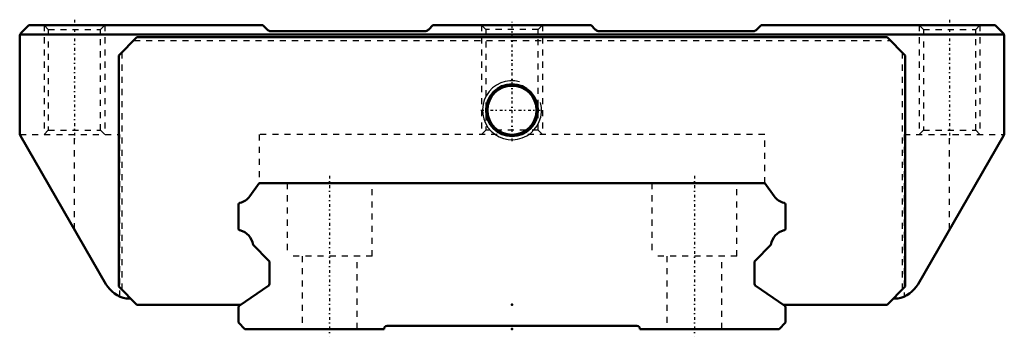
# Model space of a CAD drawing. Header units: millimetres. Extents: x -81 to 81, y -1 to 51.
import ezdxf

# ---------------------------------------------------------------- set-up
doc = ezdxf.new("R2010")
doc.units = ezdxf.units.MM
doc.linetypes.add('Center', pattern=[1.5, 0.45, -0.5, 0.05, -0.5])
doc.linetypes.add('Dashed', pattern=[2, 1, -1])
for name, color, linetype, lineweight in [('2d ConnectionPoints', 7, 'Continuous', 50), ('AM_0', 7, 'Continuous', 50), ('AM_5', 3, 'Continuous', 25), ('AM_7', 7, 'Center', 25), ('AM_9', 6, 'Dashed', 25)]:
    doc.layers.add(name, color=color, linetype=linetype, lineweight=lineweight)

# ---------------------------------------------------------------- blocks, each defined once
blk = doc.blocks.new('1_SHW50CASS1_Slide12_50_0_in_SHW50CA1SS280LG200W6950001_2')
at = {"layer": 'AM_0'}
for p, q in [((-79.5, 50), (-80.71, 48.79)), ((-79.5, 50), (-41, 50)), ((-40.29, 49.29), (-41, 50)), ((-14.41, 49), (-39.59, 49)), ((-13, 50), (-13.71, 49.29)), ((-13, 50), (13, 50)), ((13.71, 49.29), (13, 50)), ((39.59, 49), (14.41, 49)), ((41, 50), (40.29, 49.29)), ((41, 50), (79.5, 50)), ((80.71, 48.79), (79.5, 50)), ((-81, 48.09), (-81, 32.27)), ((80.93, 48.45), (-80.93, 48.45)), ((-61.7, 48), (-64.7, 45)), ((61.7, 48), (-61.7, 48)), ((64.7, 45), (61.7, 48)), ((81, 32.27), (81, 48.09)), ((-64.7, 45), (-64.7, 7)), ((64.7, 7), (64.7, 45)), ((-80.87, 31.77), (-66.8, 7.4)), ((66.8, 7.4), (80.87, 31.77)), ((-64.7, 7), (-61.7, 4)), ((61.7, 4), (64.7, 7)), ((-63.46, 5), (-62.7, 5)), ((62.7, 5), (63.46, 5)), ((-61.7, 4), (-44.62, 4)), ((44.62, 4), (61.7, 4))]:
    blk.add_line(p, q, dxfattribs=at)
for points in [[(-80.71, 48.79), (-80.77, 48.73), (-80.82, 48.66), (-80.87, 48.59), (-80.91, 48.51), (-80.93, 48.45)], [(-40.29, 49.29), (-40.23, 49.23), (-40.16, 49.18), (-40.09, 49.13), (-40.01, 49.09), (-39.93, 49.06), (-39.84, 49.03), (-39.76, 49.02), (-39.67, 49), (-39.59, 49)], [(-14.41, 49), (-14.33, 49), (-14.24, 49.02), (-14.16, 49.03), (-14.07, 49.06), (-13.99, 49.09), (-13.91, 49.13), (-13.84, 49.18), (-13.77, 49.23), (-13.71, 49.29)], [(13.71, 49.29), (13.77, 49.23), (13.84, 49.18), (13.91, 49.13), (13.99, 49.09), (14.07, 49.06), (14.16, 49.03), (14.24, 49.02), (14.33, 49), (14.41, 49)], [(39.59, 49), (39.67, 49), (39.76, 49.02), (39.84, 49.03), (39.93, 49.06), (40.01, 49.09), (40.09, 49.13), (40.16, 49.18), (40.23, 49.23), (40.29, 49.29)], [(80.93, 48.45), (80.9, 48.53), (80.85, 48.61), (80.81, 48.68), (80.75, 48.75), (80.71, 48.79)]]:
    blk.add_lwpolyline(points, dxfattribs=at)
for radius in [4.27, 4.04]:
    blk.add_circle((0, 36), radius, dxfattribs=at)
for centre, radius, start, end in [((-80, 48.09), 1, 158.6539, 180), ((80, 48.09), 1, 360, 21.3461), ((-80, 32.27), 1, 180, 209.999), ((80, 32.27), 1, 330.001, 0), ((-62.47, 9.9), 5, 209.999, 258.5217), ((62.47, 9.9), 5, 281.4783, 330.001)]:
    blk.add_arc(centre, radius, start, end, dxfattribs=at)
at = {"layer": 'AM_5', "linetype": 'Dashed'}
for p, q in [((-77, 50), (-77, 32)), ((-67, 50), (-67, 32)), ((-5, 50), (-5, 32)), ((5, 50), (5, 32)), ((67, 50), (67, 32)), ((77, 50), (77, 32))]:
    blk.add_line(p, q, dxfattribs=at)
at = {"layer": 'AM_5'}
blk.add_arc((0, 36), 4.86, 75, 15, dxfattribs=at)
at = {"layer": 'AM_7'}
for p, q in [((-72, 50.9), (-72, 31.1)), ((0, 30.89), (0, 50.9)), ((72, 50.9), (72, 31.1)), ((-5.11, 36), (5.11, 36))]:
    blk.add_line(p, q, dxfattribs=at)
at = {"layer": 'AM_9'}
for p, q in [((-77, 50), (-76.3, 49.3)), ((-76.3, 49.3), (-76.3, 32.7)), ((-76.3, 49.3), (-67.7, 49.3)), ((-67.7, 49.3), (-67, 50)), ((-67.7, 32.7), (-67.7, 49.3)), ((-5, 50), (-4.3, 49.3)), ((-4.3, 49.3), (-4.3, 32.7)), ((4.3, 49.3), (-4.3, 49.3)), ((4.3, 49.3), (5, 50)), ((4.3, 32.7), (4.3, 49.3)), ((67, 50), (67.7, 49.3)), ((67.7, 49.3), (67.7, 32.7)), ((67.7, 49.3), (76.3, 49.3)), ((76.3, 49.3), (77, 50)), ((76.3, 32.7), (76.3, 49.3)), ((-62.2, 47.5), (62.2, 47.5)), ((-64.2, 45.5), (-64.2, 6.5)), ((64.2, 45.5), (64.2, 6.5)), ((-76.3, 32.7), (-77, 32)), ((-76.3, 32.7), (-67.7, 32.7)), ((-67, 32), (-67.7, 32.7)), ((-4.3, 32.7), (-5, 32)), ((4.3, 32.7), (-4.3, 32.7)), ((5, 32), (4.3, 32.7)), ((67.7, 32.7), (67, 32)), ((67.7, 32.7), (76.3, 32.7)), ((77, 32), (76.3, 32.7)), ((-80.96, 32), (-64.5, 32)), ((-72, 16.41), (-72, 32)), ((-64.5, 5.34), (-64.5, 32)), ((-41.58, 32), (-41.58, 24)), ((41.58, 32), (-41.58, 32)), ((41.58, 24), (41.58, 32)), ((64.5, 32), (80.96, 32)), ((64.5, 32), (64.5, 5.34)), ((72, 16.41), (72, 32))]:
    blk.add_line(p, q, dxfattribs=at)
blk = doc.blocks.new('2_SHW50CA28020_Track_0_in_SHW50CA1SS280LG200W6950001_2')
at = {"layer": 'AM_0'}
for p, q in [((-41.58, 24), (-43.12, 21.86)), ((41.58, 24), (-41.58, 24)), ((43.12, 21.86), (41.58, 24)), ((-45, 20.47), (-45, 16.53)), ((45, 16.53), (45, 20.47)), ((-42.61, 13.86), (-39.99, 11.2)), ((39.99, 11.2), (42.61, 13.86)), ((-39.9, 10.99), (-39.9, 7.42)), ((39.9, 7.42), (39.9, 10.99)), ((-40.03, 7.17), (-44.87, 3.83)), ((44.87, 3.83), (40.03, 7.17)), ((-45, 3.58), (-45, 1.05)), ((45, 1.05), (45, 3.58)), ((-45, 1.05), (-43.95, 0)), ((-43.95, 0), (-21.05, 0)), ((-20.55, 0.5), (20.55, 0.5)), ((21.05, 0), (43.95, 0)), ((43.95, 0), (45, 1.05))]:
    blk.add_line(p, q, dxfattribs=at)
for centre, radius, start, end in [((-45.44, 23.54), 2.86, 283.5991, 324.147), ((45.44, 23.54), 2.86, 215.853, 256.4009), ((-44.7, 20.47), 0.3, 103.5991, 180), ((44.7, 20.47), 0.3, 360, 76.4009), ((-44.7, 16.53), 0.3, 180, 256.4009), ((-45.44, 13.46), 2.86, 8.08, 76.4009), ((45.44, 13.46), 2.86, 103.5991, 171.92), ((44.7, 16.53), 0.3, 283.5991, 0), ((-40.2, 10.99), 0.3, 360, 44.5847), ((40.2, 10.99), 0.3, 135.4153, 180), ((-40.2, 7.42), 0.3, 304.6285, 360), ((40.2, 7.42), 0.3, 180, 235.3715), ((-44.7, 3.58), 0.3, 124.6285, 180), ((44.7, 3.58), 0.3, 360, 55.3715), ((-20.55, 0), 0.5, 90, 180), ((20.55, 0), 0.5, 360, 90)]:
    blk.add_arc(centre, radius, start, end, dxfattribs=at)
at = {"layer": 'AM_7'}
for p, q in [((-30, 25.2), (-30, -1.2)), ((30, 25.2), (30, -1.2))]:
    blk.add_line(p, q, dxfattribs=at)
at = {"layer": 'AM_9'}
for p, q in [((-37, 24), (-37, 12)), ((-23, 12), (-23, 24)), ((23, 24), (23, 12)), ((37, 12), (37, 24)), ((-23, 12), (-37, 12)), ((-34.5, 12), (-34.5, 0)), ((-25.5, 0), (-25.5, 12)), ((37, 12), (23, 12)), ((25.5, 12), (25.5, 0)), ((34.5, 0), (34.5, 12))]:
    blk.add_line(p, q, dxfattribs=at)

msp = doc.modelspace()

# ---------------------------------------------------------------- linework, layer by layer
at = {"layer": '2d ConnectionPoints'}
for p in [(0, 4), (0, 0), (0, 0)]:
    msp.add_point(p, dxfattribs=at)

# ---------------------------------------------------------------- block references
for name in ['1_SHW50CASS1_Slide12_50_0_in_SHW50CA1SS280LG200W6950001_2', '2_SHW50CA28020_Track_0_in_SHW50CA1SS280LG200W6950001_2']:
    msp.add_blockref(name, (0, 0))

doc.saveas('drawing.dxf')
